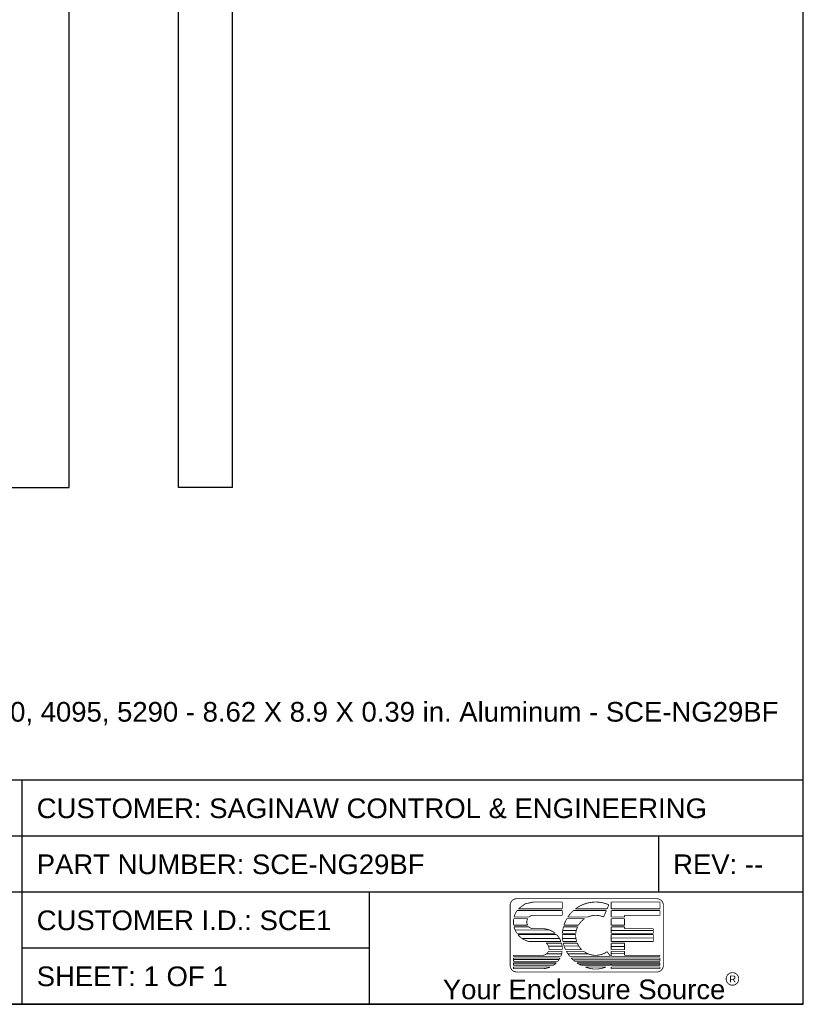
# Model space of a CAD drawing. Header units: inches. Extents: x 0 to 18.3, y 0 to 14.2.
# Tile 10 of 13: x 12.7 to 18.3, y 0 to 7.1. Entities that reach past the tile are written whole.
import ezdxf

# ---------------------------------------------------------------- set-up
doc = ezdxf.new("R2010")
doc.units = ezdxf.units.IN
doc.header["$LTSCALE"] = 1.008333
doc.header["$MEASUREMENT"] = 0
doc.layers.get('0').update_dxf_attribs({"linetype": 'CONTINUOUS'})
doc.styles.get("Standard").update_dxf_attribs({"font": 'arial.ttf'})
doc.styles.add('TEXTSTYLE_2', font='arial.ttf')

msp = doc.modelspace()

# ---------------------------------------------------------------- linework, layer by layer
at = {"color": 7, "linetype": 'Continuous'}
for p, q in [((18.3333, 0), (18.3333, 14.1667)), ((13.0466, 3.7238), (13.0466, 12.3438)), ((13.8336, 3.7238), (13.8336, 12.3438)), ((14.2236, 3.7238), (14.2236, 12.3438)), ((4.1466, 3.7238), (13.0466, 3.7238)), ((14.2236, 3.7238), (13.8336, 3.7238)), ((0, 0), (18.3333, 0))]:
    msp.add_line(p, q, dxfattribs=at)
at = {"color": 2, "linetype": 'Continuous'}
for p, q in [((18.3333, 1.614), (9.6875, 1.614)), ((12.7083, 0), (12.7083, 1.614)), ((18.3333, 0), (18.3333, 1.614)), ((18.3333, 1.2103), (9.6875, 1.2103)), ((17.2917, 0.807), (17.2917, 1.2103)), ((18.3333, 0.807), (9.6875, 0.807)), ((15.2083, 0), (15.2083, 0.807)), ((15.2083, 0.4033), (12.7083, 0.4033)), ((18.3333, 0), (9.6875, 0))]:
    msp.add_line(p, q, dxfattribs=at)
at = {"color": 2, "linetype": 'Continuous', "const_width": 0.00583}
for points in [[(16.2698, 0.7609, 0.414214), (16.2218, 0.7129)], [(16.9332, 0.7171, 0.272068), (16.6919, 0.6873)], [(17.3258, 0.7129, 0.415492), (17.2778, 0.7609)], [(16.2718, 0.6754, 0.090232), (16.2503, 0.6286)], [(16.3898, 0.6409, 0.185008), (16.3577, 0.6286)], [(16.6776, 0.6754, 0.064617), (16.6373, 0.6286)], [(16.8951, 0.629, 0.209114), (16.7797, 0.6286)], [(16.2478, 0.6167, 0.081879), (16.2476, 0.5698)], [(16.3481, 0.6167, 0.260579), (16.3477, 0.5698)], [(16.63, 0.6167, 0.053498), (16.6093, 0.5698)], [(16.758, 0.6167, 0.113329), (16.7138, 0.5698)], [(16.2501, 0.5579, 0.089982), (16.2713, 0.5111)], [(16.2776, 0.5026, 0.170113), (16.3584, 0.4523)], [(16.3569, 0.5579, 0.191374), (16.3898, 0.5449)], [(16.5466, 0.5111, 0.176612), (16.4539, 0.5449)], [(16.5884, 0.4523, 0.105227), (16.5558, 0.5026)], [(16.598, 0.5026, 0.05272), (16.6021, 0.4523)], [(16.6058, 0.5579, 0.049539), (16.5983, 0.5111)], [(16.694, 0.5026, 0.088858), (16.701, 0.4523)], [(16.7075, 0.5579, 0.084961), (16.6946, 0.5111)], [(16.5014, 0.3936, 0.287832), (16.4811, 0.4404)], [(16.5977, 0.3936, 0.082419), (16.5924, 0.4404)], [(16.6047, 0.4404, 0.051924), (16.6213, 0.3936)], [(16.7054, 0.4404, 0.099618), (16.7376, 0.3936)], [(16.4539, 0.3529, 0.298217), (16.4979, 0.3817)], [(16.587, 0.3459, 0.064466), (16.5966, 0.3817)], [(16.6274, 0.3817, 0.044869), (16.6513, 0.3459)], [(16.7515, 0.3817, 0.32483), (16.9207, 0.3791)], [(16.2218, 0.2809, 0.414214), (16.2698, 0.2329)], [(16.5332, 0.2807, 0.048835), (16.555, 0.2983)], [(16.5658, 0.3102, 0.049588), (16.5815, 0.334)], [(16.6616, 0.334, 0.03633), (16.687, 0.3102)], [(16.7031, 0.2983, 0.036892), (16.7337, 0.2807)], [(16.9421, 0.2807, 0.009234), (16.9501, 0.2847)], [(17.2778, 0.2329, 0.414214), (17.3258, 0.2809)], [(16.4539, 0.2569, 0.102726), (16.5113, 0.2688)], [(16.7633, 0.2688, 0.196308), (16.9126, 0.2688)]]:
    msp.add_lwpolyline(points, format="xyb", dxfattribs=at)
for points in [[(16.2218, 0.2809), (16.2218, 0.7129)], [(16.2698, 0.7609), (17.278, 0.7609)], [(16.3298, 0.7237), (16.2814, 0.6873)], [(16.2814, 0.6873), (16.3301, 0.7237)], [(16.3883, 0.7364), (16.3298, 0.7237)], [(16.3301, 0.7237), (16.3883, 0.7364)], [(16.3898, 0.7369), (16.5979, 0.7369)], [(16.5979, 0.7369), (16.5979, 0.6873)], [(16.9204, 0.6873), (16.9332, 0.7171)], [(16.95, 0.7369), (17.3018, 0.7369)], [(16.95, 0.6873), (16.95, 0.7369)], [(17.3018, 0.7369), (17.3018, 0.6873)], [(17.3258, 0.7131), (17.3258, 0.2809)], [(16.2718, 0.6754), (16.5979, 0.6754)], [(16.5979, 0.6873), (16.2811, 0.6873)], [(16.5979, 0.6409), (16.3898, 0.6409)], [(16.5979, 0.6754), (16.5979, 0.6409)], [(16.6776, 0.6754), (16.9152, 0.6754)], [(16.9204, 0.6873), (16.6919, 0.6873)], [(16.8951, 0.629), (16.9152, 0.6754)], [(17.3018, 0.6873), (16.95, 0.6873)], [(16.95, 0.6755), (17.3018, 0.6754)], [(16.95, 0.6286), (16.95, 0.6754)], [(17.3018, 0.6409), (17.046, 0.6409)], [(17.046, 0.6409), (17.046, 0.6286)], [(17.3018, 0.6754), (17.3018, 0.6409)], [(16.3477, 0.5698), (16.2476, 0.5698)], [(16.2478, 0.6167), (16.3481, 0.6167)], [(16.3577, 0.6286), (16.2503, 0.6286)], [(16.7138, 0.5698), (16.6093, 0.5698)], [(16.63, 0.6167), (16.758, 0.6167)], [(16.7797, 0.6286), (16.6373, 0.6286)], [(17.046, 0.6286), (16.95, 0.6286)], [(16.95, 0.6167), (17.046, 0.6167)], [(16.95, 0.5698), (16.95, 0.6167)], [(17.046, 0.5698), (16.95, 0.5698)], [(17.046, 0.6167), (17.046, 0.5698)], [(16.2501, 0.5579), (16.3569, 0.5579)], [(16.2567, 0.5352), (16.5023, 0.5352)], [(16.5466, 0.5111), (16.2713, 0.5111)], [(16.2776, 0.5026), (16.5558, 0.5026)], [(16.3898, 0.5449), (16.4541, 0.5449)], [(16.598, 0.5026), (16.694, 0.5026)], [(16.6946, 0.5111), (16.5983, 0.5111)], [(16.5992, 0.532), (16.6974, 0.532)], [(16.6058, 0.5579), (16.7075, 0.5579)], [(16.95, 0.5579), (17.046, 0.5579)], [(16.95, 0.5111), (16.95, 0.5579)], [(17.2538, 0.5111), (16.95, 0.5111)], [(16.95, 0.5026), (17.2538, 0.5026)], [(16.95, 0.4523), (16.95, 0.5026)], [(16.9501, 0.532), (17.2534, 0.532)], [(17.046, 0.5579), (17.046, 0.5449)], [(17.046, 0.5449), (17.2538, 0.5449)], [(17.2538, 0.5449), (17.2538, 0.5111)], [(17.2538, 0.5026), (17.2538, 0.4523)], [(16.3114, 0.4739), (16.577, 0.4739)], [(16.5884, 0.4523), (16.3584, 0.4523)], [(16.4811, 0.4404), (16.5924, 0.4404)], [(16.5992, 0.4743), (16.6959, 0.4743)], [(16.701, 0.4523), (16.6021, 0.4523)], [(16.6047, 0.4404), (16.7054, 0.4404)], [(17.2538, 0.4523), (16.95, 0.4523)], [(16.95, 0.4404), (17.046, 0.4404)], [(16.95, 0.3936), (16.95, 0.4404)], [(16.9501, 0.4772), (17.2534, 0.4772)], [(17.046, 0.4404), (17.046, 0.3936)], [(16.2458, 0.3529), (16.4539, 0.3529)], [(16.2458, 0.3459), (16.2458, 0.3529)], [(16.593, 0.3632), (16.4836, 0.3632)], [(16.5957, 0.4192), (16.4969, 0.4192)], [(16.4979, 0.3817), (16.5966, 0.3817)], [(16.5014, 0.3936), (16.5977, 0.3936)], [(16.6107, 0.4195), (16.7176, 0.4195)], [(16.6213, 0.3936), (16.7376, 0.3936)], [(16.6274, 0.3817), (16.7515, 0.3817)], [(16.6382, 0.3632), (16.7826, 0.3632)], [(16.9207, 0.3791), (16.944, 0.3459)], [(16.95, 0.3936), (17.046, 0.3936)], [(16.95, 0.3817), (17.046, 0.3817)], [(16.95, 0.3459), (16.95, 0.3817)], [(16.9501, 0.4166), (17.0454, 0.4166)], [(16.9501, 0.3647), (17.0469, 0.3647)], [(17.046, 0.3817), (17.046, 0.3529)], [(17.046, 0.3529), (17.3018, 0.3529)], [(17.3018, 0.3529), (17.3018, 0.3459)], [(16.587, 0.3459), (16.2458, 0.3459)], [(16.2458, 0.334), (16.5815, 0.334)], [(16.2458, 0.3102), (16.2458, 0.334)], [(16.2458, 0.3102), (16.5658, 0.3102)], [(16.2458, 0.2983), (16.555, 0.2983)], [(16.2458, 0.2807), (16.2458, 0.2983)], [(16.246, 0.3232), (16.5757, 0.3232)], [(16.246, 0.2898), (16.5463, 0.2898)], [(16.944, 0.3459), (16.6513, 0.3459)], [(16.6616, 0.334), (17.3018, 0.334)], [(16.6786, 0.3199), (17.2981, 0.3199)], [(16.687, 0.3102), (17.3018, 0.3102)], [(16.7031, 0.2983), (17.3018, 0.2983)], [(16.7248, 0.2896), (17.3025, 0.2896)], [(17.3018, 0.3459), (16.95, 0.3459)], [(16.95, 0.2807), (16.95, 0.2847)], [(17.3018, 0.334), (17.3018, 0.3102)], [(17.3018, 0.2983), (17.3018, 0.2807)], [(16.5332, 0.2807), (16.2458, 0.2807)], [(16.2458, 0.2688), (16.5113, 0.2688)], [(16.2458, 0.2569), (16.2458, 0.2688)], [(16.2458, 0.2569), (16.4539, 0.2569)], [(17.2778, 0.2329), (16.2698, 0.2329)], [(16.9421, 0.2807), (16.7337, 0.2807)], [(16.7633, 0.2688), (16.9126, 0.2688)], [(17.3018, 0.2807), (16.95, 0.2807)], [(16.95, 0.2688), (17.3018, 0.2688)], [(16.95, 0.2569), (16.95, 0.2688)], [(17.3018, 0.2569), (16.95, 0.2569)], [(17.3018, 0.2688), (17.3018, 0.2569)]]:
    msp.add_lwpolyline(points, dxfattribs=at)
msp.add_lwpolyline([(17.7777, 0.1829, 1), (17.8684, 0.1829, 1)], format="xyb", close=True, dxfattribs=at)

# ---------------------------------------------------------------- texts
at = {"color": 2, "linetype": 'Continuous', "attachment_point": 1, "line_spacing_factor": 0.9}
for s, insert, char_height, width in [('DESCRIPTION:\\PFilter - NextGen Filter NG 2970, 4095, 5290 - 8.62 X 8.9 X 0.39 in. Aluminum - SCE-NG29BF', (9.993, 2.3905), 0.141667, 8.14873), ('CUSTOMER: SAGINAW CONTROL & ENGINEERING', (12.8125, 1.483), 0.141667, 4.81772), ('PART NUMBER: SCE-NG29BF', (12.8125, 1.0795), 0.141667, 2.787515), ('REV: --', (17.3958, 1.0795), 0.14167, 0.647243), ('CUSTOMER I.D.: SCE1', (12.8125, 0.676), 0.141667, 2.117627), ('SHEET: 1 OF 1', (12.8125, 0.2725), 0.141667, 1.371902)]:
    msp.add_mtext(s, dxfattribs=dict(at, insert=insert, char_height=char_height, width=width))
at = {"color": 2, "linetype": 'Continuous', "attachment_point": 2, "line_spacing_factor": 0.9, "style": 'TEXTSTYLE_2'}
for s, insert, char_height, width in [('Your Enclosure Source', (16.7545, 0.1784), 0.141667, 2.033364), ('R', (17.8247, 0.2073), 0.05, 0.050372)]:
    msp.add_mtext(s, dxfattribs=dict(at, insert=insert, char_height=char_height, width=width))

doc.saveas('drawing.dxf')
